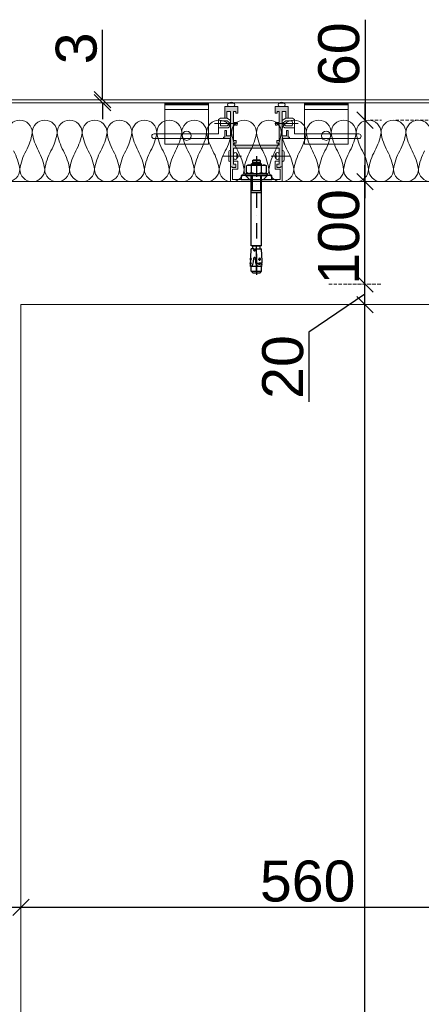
# Model space of a CAD drawing. Header units: millimetres. Extents: x 3652085 to 3778338, y -303702 to -273644.
# Tile 159 of 256: x 3679117 to 3679509, y -276081 to -275120. Entities that reach past the tile are written whole.
import ezdxf

# ---------------------------------------------------------------- set-up
doc = ezdxf.new("R2010")
doc.units = ezdxf.units.MM
doc.header["$PDMODE"] = 34
doc.linetypes.add('HIDDEN2', pattern=[4.7625, 3.175, -1.5875])
doc.layers.add('!!!! QVABIS FARTI', color=7, linetype='Continuous')
for name, color, linetype, lineweight in [('DETAIL    (HAUSART)', 110, 'Continuous', 5), ('DIM-03    (HAUSART)', 111, 'Continuous', 5), ('INSULATION (HAUSEART)', 31, 'Continuous', 15), ('SLAB    (HAUSART)', 8, 'Continuous', 20)]:
    doc.layers.add(name, color=color, linetype=linetype, lineweight=lineweight)
doc.styles.add('1-20 Eng HA', font='arial.ttf', dxfattribs={"height": 40})
doc.dimstyles.new('1-20 Eng HA', dxfattribs={"dimtxt": 40, "dimasz": 16, "dimexe": 16, "dimexo": 5, "dimgap": 5, "dimtad": 1, "dimdec": 0, "dimlfac": -1, "dimzin": 0, "dimdsep": 46, "dimtxsty": '1-20 Eng HA', "dimblk": 'OBLIQUE', "dimcen": 0.09, "dimdle": 16, "dimclrd": 256, "dimclre": 256, "dimclrt": 256, "dimadec": 0, "dimazin": 0, "dimtfac": 1, "dimtdec": 0, "dimtofl": 0, "dimtmove": 0, "dimatfit": 3, "dimldrblk": 'OBLIQUE', "dimfxl": 1, "dimtolj": 1, "dimtzin": 0, "dimlwe": 0, "dimarcsym": 0})

# ---------------------------------------------------------------- blocks, each defined once
blk = doc.blocks.new('_Oblique')
at = {"color": 0, "linetype": 'ByBlock', "lineweight": -2}
blk.add_line((-0.5, -0.5), (0.5, 0.5), dxfattribs=at)
blk = doc.blocks.new('*D209')
at = {"layer": 'Defpoints', "color": 0, "lineweight": 0, "transparency": 16777216}
for p in [(3679422.8, -275397.99), (3679454.38, -275397.99), (3679436.15, -276997.99)]:
    blk.add_point(p, dxfattribs=at)
at = {"layer": 'DIM-03    (HAUSART)', "lineweight": -2, "transparency": 16777216}
blk.add_line((3679454.38, -277013.99), (3679454.38, -275381.99), dxfattribs=at)
at = {"layer": 'DIM-03    (HAUSART)', "linetype": 'HIDDEN2', "lineweight": 0, "transparency": 16777216}
for p, q in [((3679427.8, -275397.99), (3679470.38, -275397.99)), ((3679441.15, -276997.99), (3679470.38, -276997.99))]:
    blk.add_line(p, q, dxfattribs=at)
at = {"layer": 'DIM-03    (HAUSART)', "lineweight": -2, "transparency": 16777216, "xscale": 16, "yscale": 16, "zscale": 16}
for p, rotation in [((3679454.38, -275397.99), 90), ((3679454.38, -276997.99), 270)]:
    blk.add_blockref('_Oblique', p, dxfattribs=dict(at, rotation=rotation))
at = {"layer": 'DIM-03    (HAUSART)', "transparency": 16777216, "insert": (3679428.96, -276197.99), "char_height": 40, "attachment_point": 5, "rotation": 90, "style": '1-20 Eng HA'}
blk.add_mtext('\\A1;1600', dxfattribs=at)
blk = doc.blocks.new('*D210')
at = {"layer": 'Defpoints', "color": 0, "lineweight": 0, "transparency": 16777216}
for p in [(3679414.1, -275377.98), (3679454.38, -275377.98), (3679422.8, -275397.98)]:
    blk.add_point(p, dxfattribs=at)
at = {"layer": 'DIM-03    (HAUSART)', "lineweight": -2, "transparency": 16777216}
for p, q in [((3679454.38, -275413.98), (3679454.38, -275361.98)), ((3679454.38, -275387.98), (3679399.71, -275425.01)), ((3679399.71, -275425.01), (3679399.71, -275492.86))]:
    blk.add_line(p, q, dxfattribs=at)
at = {"layer": 'DIM-03    (HAUSART)', "linetype": 'HIDDEN2', "lineweight": 0, "transparency": 16777216}
for p, q in [((3679419.1, -275377.98), (3679470.38, -275377.98)), ((3679427.8, -275397.98), (3679470.38, -275397.98))]:
    blk.add_line(p, q, dxfattribs=at)
at = {"layer": 'DIM-03    (HAUSART)', "lineweight": -2, "transparency": 16777216, "xscale": 16, "yscale": 16, "zscale": 16}
for p, rotation in [((3679454.38, -275377.98), 90), ((3679454.38, -275397.98), 270)]:
    blk.add_blockref('_Oblique', p, dxfattribs=dict(at, rotation=rotation))
at = {"layer": 'DIM-03    (HAUSART)', "transparency": 16777216, "insert": (3679374.28, -275458.93), "char_height": 40, "attachment_point": 5, "rotation": 90, "style": '1-20 Eng HA'}
blk.add_mtext('\\A1;20', dxfattribs=at)
blk = doc.blocks.new('*D217')
at = {"layer": 'Defpoints', "color": 0, "lineweight": 0, "transparency": 16777216}
for p in [(3679118.45, -275947.99), (3679678.44, -275947.99), (3679118.45, -275986.34)]:
    blk.add_point(p, dxfattribs=at)
at = {"layer": 'DIM-03    (HAUSART)', "linetype": 'HIDDEN2', "lineweight": 0, "transparency": 16777216}
for p, q in [((3679118.45, -275952.99), (3679118.45, -276002.34)), ((3679678.44, -275952.99), (3679678.44, -276002.34))]:
    blk.add_line(p, q, dxfattribs=at)
at = {"layer": 'DIM-03    (HAUSART)', "lineweight": -2, "transparency": 16777216}
blk.add_line((3679694.44, -275986.34), (3679102.45, -275986.34), dxfattribs=at)
at = {"layer": 'DIM-03    (HAUSART)', "lineweight": -2, "transparency": 16777216, "xscale": 16, "yscale": 16, "zscale": 16, "rotation": 180}
blk.add_blockref('_Oblique', (3679118.45, -275986.34), dxfattribs=at)
at = {"layer": 'DIM-03    (HAUSART)', "lineweight": -2, "transparency": 16777216, "xscale": 16, "yscale": 16, "zscale": 16}
blk.add_blockref('_Oblique', (3679678.44, -275986.34), dxfattribs=at)
at = {"layer": 'DIM-03    (HAUSART)', "transparency": 16777216, "insert": (3679398.45, -275960.92), "char_height": 40, "attachment_point": 5, "style": '1-20 Eng HA'}
blk.add_mtext('\\A1;560', dxfattribs=at)
blk = doc.blocks.new('*D218')
at = {"layer": 'Defpoints', "color": 0, "lineweight": 0, "transparency": 16777216}
for p in [(3679454.38, -275217.99), (3679454.45, -275217.99), (3679432.7, -275277.99)]:
    blk.add_point(p, dxfattribs=at)
at = {"layer": 'DIM-03    (HAUSART)', "lineweight": -2, "transparency": 16777216}
for p, q in [((3679454.45, -275119.91), (3679454.45, -275217.99)), ((3679454.45, -275293.99), (3679454.45, -275201.99))]:
    blk.add_line(p, q, dxfattribs=at)
at = {"layer": 'DIM-03    (HAUSART)', "linetype": 'HIDDEN2', "lineweight": 0, "transparency": 16777216}
for p, q in [((3679459.38, -275217.99), (3679470.45, -275217.99)), ((3679437.7, -275277.99), (3679470.45, -275277.99))]:
    blk.add_line(p, q, dxfattribs=at)
at = {"layer": 'DIM-03    (HAUSART)', "lineweight": -2, "transparency": 16777216, "xscale": 16, "yscale": 16, "zscale": 16}
for p, rotation in [((3679454.45, -275217.99), 90), ((3679454.45, -275277.99), 270)]:
    blk.add_blockref('_Oblique', p, dxfattribs=dict(at, rotation=rotation))
at = {"layer": 'DIM-03    (HAUSART)', "transparency": 16777216, "insert": (3679429.02, -275153.6), "char_height": 40, "attachment_point": 5, "rotation": 90, "style": '1-20 Eng HA'}
blk.add_mtext('\\A1;60', dxfattribs=at)
blk = doc.blocks.new('*D219')
at = {"layer": 'Defpoints', "color": 0, "lineweight": 0, "transparency": 16777216}
for p in [(3679198.09, -275197.99), (3679218.54, -275197.99), (3679218.54, -275200.99)]:
    blk.add_point(p, dxfattribs=at)
at = {"layer": 'DIM-03    (HAUSART)', "lineweight": -2, "transparency": 16777216}
for p, q in [((3679198.09, -275197.99), (3679198.09, -275129.8)), ((3679198.09, -275200.99), (3679198.09, -275216.99))]:
    blk.add_line(p, q, dxfattribs=at)
at = {"layer": 'DIM-03    (HAUSART)', "linetype": 'HIDDEN2', "lineweight": 0, "transparency": 16777216}
for p, q in [((3679213.54, -275197.99), (3679182.09, -275197.99)), ((3679213.54, -275200.99), (3679182.09, -275200.99))]:
    blk.add_line(p, q, dxfattribs=at)
at = {"layer": 'DIM-03    (HAUSART)', "lineweight": -2, "transparency": 16777216, "xscale": 16, "yscale": 16, "zscale": 16}
for p, rotation in [((3679198.09, -275197.99), 270), ((3679198.09, -275200.99), 90)]:
    blk.add_blockref('_Oblique', p, dxfattribs=dict(at, rotation=rotation))
at = {"layer": 'DIM-03    (HAUSART)', "transparency": 16777216, "insert": (3679172.65, -275147.9), "char_height": 40, "attachment_point": 5, "rotation": 90, "style": '1-20 Eng HA'}
blk.add_mtext('\\A1;3', dxfattribs=at)
blk = doc.blocks.new('*D220')
at = {"layer": 'Defpoints', "color": 0, "lineweight": 0, "transparency": 16777216}
for p in [(3679454.32, -275277.99), (3679454.38, -275277.99), (3679432.64, -275377.98)]:
    blk.add_point(p, dxfattribs=at)
at = {"layer": 'DIM-03    (HAUSART)', "lineweight": -2, "transparency": 16777216}
blk.add_line((3679454.38, -275393.98), (3679454.38, -275261.99), dxfattribs=at)
at = {"layer": 'DIM-03    (HAUSART)', "linetype": 'HIDDEN2', "lineweight": 0, "transparency": 16777216}
for p, q in [((3679459.32, -275277.99), (3679470.38, -275277.99)), ((3679437.64, -275377.98), (3679470.38, -275377.98))]:
    blk.add_line(p, q, dxfattribs=at)
at = {"layer": 'DIM-03    (HAUSART)', "lineweight": -2, "transparency": 16777216, "xscale": 16, "yscale": 16, "zscale": 16}
for p, rotation in [((3679454.38, -275277.99), 90), ((3679454.38, -275377.98), 270)]:
    blk.add_blockref('_Oblique', p, dxfattribs=dict(at, rotation=rotation))
at = {"layer": 'DIM-03    (HAUSART)', "transparency": 16777216, "insert": (3679428.96, -275331.94), "char_height": 40, "attachment_point": 5, "rotation": 90, "style": '1-20 Eng HA'}
blk.add_mtext('\\A1;100', dxfattribs=at)
blk = doc.blocks.new('Dubel_2')
for p, q in [((-14, 8.5), (-13.25, 9.8)), ((-13.25, 9.8), (-13.65, 9.05)), ((-6.75, 9.8), (-13.25, 9.8)), ((-6.35, 9.05), (-6.75, 9.8)), ((-6, 8.5), (-6.75, 9.8)), ((-4, 10.5), (-6, 10.5)), ((-6, -10.5), (-6, 10.5)), ((0, 15), (-4, 15)), ((-4, 15), (-4, -15)), ((-4, -10.5), (-4, 10.5)), ((0, -15), (0, 15)), ((-22.89, 0), (-2.5, 0)), ((-18.94, 3.2), (-18.44, 3.7)), ((-18.94, 3.2), (-18.94, -3.2)), ((-18.44, -3.7), (-18.44, 3.7)), ((-18.44, 3.7), (-16.34, 3.7)), ((-15, 5), (-16.34, 3.6)), ((-16.34, 3.6), (-16.34, -3.6)), ((-15.89, 4.1), (-14, 4.1)), ((-14, 5), (-15, 5)), ((-15, 5), (-15, -5)), ((-14, -8.5), (-14, 8.5)), ((-13.9, 8.25), (-14, 7.35)), ((-14, 7.35), (-13.9, 6.5)), ((-13.7, 3), (-13.95, 1)), ((-13.95, 1), (-13.95, -1)), ((-13.65, 9.05), (-13.9, 8.25)), ((-13.9, 6.5), (-13.65, 5.65)), ((-13.25, 4.9), (-13.7, 3)), ((-13.65, 5.65), (-13.25, 4.9)), ((-6.75, 4.9), (-13.25, 4.9)), ((-6.75, 4.9), (-6.35, 5.65)), ((-6.25, 3), (-6.75, 4.9)), ((-6.1, 8.25), (-6.35, 9.05)), ((-6.35, 5.65), (-6.1, 6.5)), ((-6, 1), (-6.25, 3)), ((-6, 7.35), (-6.1, 8.25)), ((-6.1, 6.5), (-6, 7.35)), ((-6, -1), (-6, 1)), ((64.83, 5), (-4, 5)), ((-4, 4.1), (11.05, 4.1)), ((5, 0), (5, 0)), ((11.05, 5), (11.05, -5)), ((12.5, 0), (27.49, 0)), ((13.05, 5), (13.05, -5)), ((34.99, 0), (34.99, 0)), ((42.49, 0), (57.48, 0)), ((60.98, 5.25), (60.98, 5.25)), ((64.83, 5), (64.83, -5)), ((64.83, 4), (64.93, 3.7)), ((64.83, -4), (64.83, 4)), ((64.93, 3.7), (65.18, 3.6)), ((89.97, 0), (64.98, 0)), ((64.98, 0), (64.98, 0)), ((67.53, 3.6), (65.18, 3.6)), ((79.67, 5.6), (67.53, 4.95)), ((67.53, -1.3), (67.53, 4.95)), ((72.48, 0), (92.92, 0)), ((79.17, 3.25), (76.47, 3.1)), ((77.22, 3.8), (76.87, 3.1)), ((76.87, 3.1), (77.62, 2.35)), ((78.12, 3.95), (77.22, 3.8)), ((77.62, 2.35), (78.62, 2.75)), ((77.87, 1.8), (77.72, 4.4)), ((78.72, 3.45), (78.12, 3.95)), ((78.62, 2.75), (78.72, 3.45)), ((81.22, 5.6), (79.67, 5.6)), ((82.77, 5.35), (81.22, 5.6)), ((81.82, 4.5), (81.77, 2.8)), ((81.77, 2.8), (82.02, 1.15)), ((82.32, 4.05), (81.82, 4.5)), ((82.02, 1.15), (81.82, 4.5)), ((82.02, 1.15), (82.47, 1.6)), ((82.67, 3.5), (82.32, 4.05)), ((82.47, 1.6), (82.72, 2.2)), ((83.87, 0.3), (82.47, -0.2)), ((82.77, 2.85), (82.67, 3.5)), ((82.72, 2.2), (82.77, 2.85)), ((82.77, 5.35), (83.62, 5.05)), ((83.62, 5.05), (84.37, 4.45)), ((84.67, 1.2), (83.87, 0.3)), ((84.02, 4.8), (85.02, 5)), ((84.37, 4.45), (84.82, 3.6)), ((84.97, 2.65), (84.67, 1.2)), ((84.82, 3.6), (84.97, 2.65)), ((89.52, 5), (85.02, 5)), ((85.02, 5), (85.02, -5)), ((91.02, 3.5), (89.52, 5)), ((89.52, -5), (89.52, 5)), ((91.02, -3.5), (91.02, 3.5)), ((92.92, 0), (92.92, 0)), ((-18.44, -3.7), (-18.94, -3.2)), ((-18.44, -3.7), (-16.34, -3.7)), ((-15, -5), (-16.34, -3.6)), ((-15.89, -4.1), (-14, -4.1)), ((-14, -5), (-15, -5)), ((-13.9, -6.5), (-14, -7.35)), ((-14, -7.35), (-13.9, -8.2)), ((-14, -8.5), (-13.25, -9.8)), ((-13.95, -1), (-13.7, -2.95)), ((-13.65, -5.65), (-13.9, -6.5)), ((-13.9, -8.2), (-13.65, -9.05)), ((-13.7, -2.95), (-13.25, -4.9)), ((-13.25, -4.9), (-13.65, -5.65)), ((-13.65, -9.05), (-13.25, -9.8)), ((-6.75, -4.9), (-13.25, -4.9)), ((-6.75, -4.9), (-6.25, -2.95)), ((-6.35, -5.65), (-6.75, -4.9)), ((-6, -8.5), (-6.75, -9.8)), ((-6.75, -9.8), (-6.35, -9.05)), ((-6.1, -6.5), (-6.35, -5.65)), ((-6.35, -9.05), (-6.1, -8.2)), ((-6.25, -2.95), (-6, -1)), ((-6, -7.35), (-6.1, -6.5)), ((-6.1, -8.2), (-6, -7.35)), ((-4, -4.1), (11.05, -4.1)), ((64.83, -5), (-4, -5)), ((13, -5), (13.05, -5)), ((64.93, -3.7), (64.83, -4)), ((65.18, -3.6), (64.93, -3.7)), ((67.53, -3.6), (65.18, -3.6)), ((69.23, -1.2), (67.53, -1.3)), ((69.23, -2.4), (67.53, -2.3)), ((67.53, -2.3), (67.53, -5.05)), ((76.57, -5.45), (67.53, -5.05)), ((69.53, -1.35), (69.23, -1.2)), ((69.23, -2.4), (69.53, -2.25)), ((69.73, -1.65), (69.53, -1.35)), ((69.53, -2.25), (69.73, -1.95)), ((69.73, -1.95), (69.73, -1.65)), ((76.17, -1.55), (76.12, -1.9)), ((76.12, -1.9), (76.22, -2.25)), ((76.32, -1.2), (76.17, -1.55)), ((76.22, -2.25), (76.47, -2.55)), ((76.62, -1), (76.32, -1.2)), ((76.47, -2.55), (76.77, -2.7)), ((76.62, -5.5), (76.57, -5.45)), ((76.97, -0.9), (76.62, -1)), ((76.67, -5.55), (76.62, -5.5)), ((77.67, -5.45), (76.67, -5.45)), ((76.67, -5.55), (76.72, -5.9)), ((78.62, -5.65), (76.72, -5.9)), ((80.52, -2.9), (76.77, -2.7)), ((80.77, -0.7), (76.97, -0.9)), ((77.72, -4.55), (77.67, -6.25)), ((78.62, -5.55), (77.67, -5.45)), ((78.72, -5.55), (78.62, -5.65)), ((81.62, -5.7), (78.72, -5.55)), ((81.67, -3.3), (80.52, -2.9)), ((81.62, -0.45), (80.77, -0.7)), ((82.47, -0.2), (81.62, -0.45)), ((81.82, -4.95), (81.62, -5.7)), ((81.62, -5.7), (81.72, -6.2)), ((82.87, -3.65), (81.67, -3.3)), ((81.82, -4.95), (81.72, -6.2)), ((82.62, -5.75), (81.72, -6.2)), ((82.62, -5.75), (81.82, -4.95)), ((84.77, -5.85), (82.62, -5.75)), ((84.02, -4.15), (82.87, -3.65)), ((84.82, -5.05), (84.02, -4.15)), ((84.82, -5.05), (84.77, -5.85)), ((84.82, -4.95), (85.02, -5)), ((89.52, -5), (85.02, -5)), ((89.52, -5), (91.02, -3.5)), ((-6.75, -9.8), (-13.25, -9.8)), ((-4, -10.5), (-6, -10.5)), ((-4, -15), (0, -15))]:
    blk.add_line(p, q)
blk = doc.blocks.new('*D278')
at = {"layer": 'Defpoints', "color": 0, "lineweight": 0, "transparency": 16777216}
for p in [(3679479.41, -275217.98, -0.56), (3679531.33, -275217.98), (3679496.2, -275277.99, -0.56)]:
    blk.add_point(p, dxfattribs=at)
at = {"layer": 'DIM-03    (HAUSART)', "lineweight": -2, "transparency": 16777216}
for p, q in [((3679616.09, -275222.55), (3679616.09, -275155.17)), ((3679531.33, -275293.99), (3679531.33, -275201.98)), ((3679531.33, -275247.98), (3679616.09, -275222.55))]:
    blk.add_line(p, q, dxfattribs=at)
at = {"layer": 'DIM-03    (HAUSART)', "linetype": 'HIDDEN2', "lineweight": 0, "transparency": 16777216}
for p, q in [((3679484.41, -275217.98), (3679547.33, -275217.98)), ((3679501.2, -275277.99), (3679547.33, -275277.99))]:
    blk.add_line(p, q, dxfattribs=at)
at = {"layer": 'DIM-03    (HAUSART)', "lineweight": -2, "transparency": 16777216, "xscale": 16, "yscale": 16, "zscale": 16}
for p, rotation in [((3679531.33, -275217.98), 90), ((3679531.33, -275277.99), 270)]:
    blk.add_blockref('_Oblique', p, dxfattribs=dict(at, rotation=rotation))
at = {"layer": 'DIM-03    (HAUSART)', "transparency": 16777216, "insert": (3679590.67, -275188.86), "char_height": 40, "attachment_point": 5, "rotation": 90, "style": '1-20 Eng HA'}
blk.add_mtext('\\A1;60', dxfattribs=at)

msp = doc.modelspace()

# ---------------------------------------------------------------- hatches: boundary and pattern name
at = {"layer": 'DETAIL    (HAUSART)'}
h = msp.add_hatch(dxfattribs=at)
h.set_pattern_fill('ANSI38', color=0, scale=0.1, angle=270)
h.set_pattern_definition([(315, (8577655.27182, 27222493.51055), (0.2245064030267, 0.2245064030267), []), (45, (8577655.27182, 27222493.51055), (0.2245064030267, 0.6735192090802), [0.79375, -0.47625])])
h.paths.add_polyline_path([(3679301.5, -275201), (3679301.5, -275203), (3679258.93, -275203), (3679258.93, -275201)])
h = msp.add_hatch(color=0, dxfattribs=at)
h.set_gradient(color1=(51, 51, 51), color2=(0, 0, 0), one_color=1, name='HEMISPHERICAL')
h.paths.add_polyline_path([(3679323.14, -275263.65), (3679324.83, -275263.65), (3679324.83, -275264.1), (3679328.39, -275264.1), (3679328.39, -275260.78), (3679326.18, -275260.78), (3679326.18, -275247.96), (3679326.18, -275245.19), (3679370.65, -275245.19), (3679370.65, -275247.96), (3679370.65, -275260.78), (3679368.44, -275260.78), (3679368.44, -275264.1), (3679372, -275264.1), (3679372, -275263.65), (3679373.69, -275263.65), (3679373.69, -275247.96), (3679373.69, -275235.95), (3679380.58, -275235.95), (3679380.58, -275234.44), (3679379.38, -275234.44), (3679379.38, -275228.02), (3679377.73, -275228.02), (3679377.73, -275233.41), (3679373.69, -275233.41), (3679373.69, -275232.95), (3679373.69, -275209.58), (3679377.1, -275209.58), (3679377.1, -275215.94), (3679379.37, -275215.94), (3679379.37, -275204.52), (3679366.67, -275204.52), (3679366.67, -275211.22), (3679368.56, -275211.22), (3679368.56, -275209.53), (3679370.65, -275209.53), (3679370.65, -275220.25), (3679367.17, -275220.25), (3679367.17, -275223.02), (3679368.79, -275223.02), (3679368.79, -275222.1), (3679370.65, -275222.1), (3679370.65, -275232.95), (3679370.65, -275237.9), (3679368.36, -275237.9), (3679368.36, -275240.34), (3679370.65, -275240.34), (3679370.65, -275242.44), (3679326.18, -275242.44), (3679326.18, -275240.34), (3679328.47, -275240.34), (3679328.47, -275237.9), (3679326.18, -275237.9), (3679326.18, -275232.95), (3679326.18, -275222.1), (3679328.04, -275222.1), (3679328.04, -275223.02), (3679329.66, -275223.02), (3679329.66, -275220.25), (3679326.18, -275220.25), (3679326.18, -275209.53), (3679328.27, -275209.53), (3679328.27, -275211.22), (3679330.16, -275211.22), (3679330.16, -275204.52), (3679317.46, -275204.52), (3679317.46, -275215.94), (3679319.63, -275215.94), (3679319.63, -275209.58), (3679323.14, -275209.58), (3679323.14, -275232.95), (3679323.14, -275233.41), (3679319.1, -275233.41), (3679319.1, -275228.02), (3679317.45, -275228.02), (3679317.45, -275234.44), (3679316.25, -275234.44), (3679316.25, -275235.95), (3679323.14, -275235.95), (3679323.14, -275247.96)])
h = msp.add_hatch(dxfattribs=at)
h.set_pattern_fill('ANSI38', color=0, scale=0.1, angle=270)
h.set_pattern_definition([(315, (8577791.6735, 27222493.51055), (0.2245064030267, 0.2245064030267), []), (45, (8577791.6735, 27222493.51055), (0.2245064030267, 0.6735192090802), [0.79375, -0.47625])])
h.paths.add_polyline_path([(3679437.9, -275201), (3679437.9, -275203), (3679395.33, -275203), (3679395.33, -275201)])

# ---------------------------------------------------------------- linework, layer by layer
at = {"layer": '!!!! QVABIS FARTI', "lineweight": 0}
msp.add_line((3678898.45, -275277.99, -0.54), (3679598.45, -275277.99, -0.54), dxfattribs=at)
at = {"color": 0, "linetype": 'Continuous', "lineweight": 0, "elevation": -0.54}
msp.add_lwpolyline([(3678818.45, -275197.99), (3678818.45, -275200.99), (3679878.45, -275200.99), (3679878.45, -275197.99), (3678818.45, -275197.99)], close=True, dxfattribs=at)
at = {"layer": 'DETAIL    (HAUSART)', "color": 0}
for p, q in [((3679355.45, -275197.99, -0.54), (3679305.45, -275197.99, -0.54)), ((3679258.93, -275207.64, -0.54), (3679301.5, -275207.64, -0.54)), ((3679437.9, -275207.64, -0.54), (3679395.33, -275207.64, -0.54)), ((3679330.39, -275221.15, -0.54), (3679307.58, -275221.15, -0.54)), ((3679366.44, -275221.15, -0.54), (3679389.25, -275221.15, -0.54)), ((3679301.5, -275231.39, -0.54), (3679258.93, -275231.39, -0.54)), ((3679301.84, -275231.39, -0.54), (3679259.27, -275231.39, -0.54)), ((3679311.42, -275231.39, -0.54), (3679311.42, -275225.45, -0.54)), ((3679385.42, -275231.39, -0.54), (3679385.42, -275225.45, -0.54)), ((3679395.33, -275231.39, -0.54), (3679437.9, -275231.39, -0.54)), ((3679301.5, -275235.95, -0.54), (3679258.93, -275235.95, -0.54)), ((3679301.84, -275235.95, -0.54), (3679259.27, -275235.95, -0.54)), ((3679395.33, -275235.95, -0.54), (3679437.9, -275235.95, -0.54)), ((3679315.66, -275253.02, -0.54), (3679333.89, -275253.02, -0.54)), ((3679321.41, -275257.01, -0.54), (3679321.41, -275249.05, -0.54)), ((3679381.17, -275253.02, -0.54), (3679362.94, -275253.02, -0.54)), ((3679375.42, -275257.01, -0.54), (3679375.42, -275249.05, -0.54)), ((3679371.74, -275265.87, -0.54), (3679371.74, -275275.9, -0.54))]:
    msp.add_line(p, q, dxfattribs=at)
at = {"layer": 'DETAIL    (HAUSART)', "color": 0, "elevation": -0.54}
for points in [[(3679301.5, -275203), (3679258.93, -275203), (3679258.93, -275201), (3679301.5, -275201)], [(3679258.93, -275241.54), (3679301.5, -275241.54), (3679301.5, -275203), (3679258.93, -275203)], [(3679323.14, -275263.65), (3679324.83, -275263.65), (3679324.83, -275264.1), (3679328.39, -275264.1), (3679328.39, -275260.78), (3679326.18, -275260.78), (3679326.18, -275247.96), (3679326.18, -275245.19), (3679370.65, -275245.19), (3679370.65, -275247.96), (3679370.65, -275260.78), (3679368.44, -275260.78), (3679368.44, -275264.1), (3679372, -275264.1), (3679372, -275263.65), (3679373.69, -275263.65), (3679373.69, -275247.96), (3679373.69, -275235.95), (3679380.58, -275235.95), (3679380.58, -275234.44), (3679379.38, -275234.44), (3679379.38, -275228.02), (3679377.73, -275228.02), (3679377.73, -275233.41), (3679373.69, -275233.41), (3679373.69, -275232.95), (3679373.69, -275209.58), (3679377.1, -275209.58), (3679377.1, -275215.94), (3679379.37, -275215.94), (3679379.37, -275204.52), (3679366.67, -275204.52), (3679366.67, -275211.22), (3679368.56, -275211.22), (3679368.56, -275209.53), (3679370.65, -275209.53), (3679370.65, -275220.25), (3679367.17, -275220.25), (3679367.17, -275223.02), (3679368.79, -275223.02), (3679368.79, -275222.1), (3679370.65, -275222.1), (3679370.65, -275232.95), (3679370.65, -275237.9), (3679368.36, -275237.9), (3679368.36, -275240.34), (3679370.65, -275240.34), (3679370.65, -275242.44), (3679326.18, -275242.44), (3679326.18, -275240.34), (3679328.47, -275240.34), (3679328.47, -275237.9), (3679326.18, -275237.9), (3679326.18, -275232.95), (3679326.18, -275222.1), (3679328.04, -275222.1), (3679328.04, -275223.02), (3679329.66, -275223.02), (3679329.66, -275220.25), (3679326.18, -275220.25), (3679326.18, -275209.53), (3679328.27, -275209.53), (3679328.27, -275211.22), (3679330.16, -275211.22), (3679330.16, -275204.52), (3679317.46, -275204.52), (3679317.46, -275215.94), (3679319.63, -275215.94), (3679319.63, -275209.58), (3679323.14, -275209.58), (3679323.14, -275232.95), (3679323.14, -275233.41), (3679319.1, -275233.41), (3679319.1, -275228.02), (3679317.45, -275228.02), (3679317.45, -275234.44), (3679316.25, -275234.44), (3679316.25, -275235.95), (3679323.14, -275235.95), (3679323.14, -275247.96), (3679323.14, -275263.65)], [(3679437.9, -275203), (3679395.33, -275203), (3679395.33, -275201), (3679437.9, -275201)], [(3679437.9, -275241.54), (3679395.33, -275241.54), (3679395.33, -275203), (3679437.9, -275203)]]:
    msp.add_lwpolyline(points, close=True, dxfattribs=at)
for points in [[(3679321.43, -275204.52), (3679326.19, -275204.52, 0.633904), (3679326.19, -275201.3, -0.093271), (3679321.43, -275201.3, 0.698074), (3679321.43, -275204.52), (3679326.19, -275204.52)], [(3679370.64, -275204.52), (3679375.41, -275204.52, 0.633904), (3679375.41, -275201.3, -0.093271), (3679370.64, -275201.3, 0.698074), (3679370.64, -275204.52), (3679375.41, -275204.52)], [(3679326.18, -275255.33), (3679326.18, -275250.56, -0.633904), (3679329.41, -275250.56, 0.093271), (3679329.41, -275255.33, -0.698074), (3679326.18, -275255.33), (3679326.18, -275250.56)], [(3679326.18, -275255.33), (3679326.18, -275250.56, -0.633904), (3679329.41, -275250.56, 0.093271), (3679329.41, -275255.33, -0.698074), (3679326.18, -275255.33), (3679326.18, -275250.56)], [(3679370.65, -275255.33), (3679370.65, -275250.56, 0.633904), (3679367.42, -275250.56, -0.093271), (3679367.42, -275255.33, 0.698074), (3679370.65, -275255.33), (3679370.65, -275250.56)]]:
    msp.add_lwpolyline(points, format="xyb", close=True, dxfattribs=at)
for points in [[(3679311.42, -275225.45), (3679311.42, -275225.45), (3679311.42, -275217.34), (3679313.21, -275215.94), (3679317.46, -275215.94), (3679317.46, -275215.94), (3679317.46, -275215.94)], [(3679311.42, -275225.45), (3679320.72, -275225.45), (3679323.14, -275223.59), (3679323.14, -275220.25), (3679323.14, -275218.18), (3679319.73, -275215.94)], [(3679313.26, -275221.15), (3679313.41, -275218.79), (3679319.79, -275218.79), (3679323.14, -275221.08)], [(3679313.26, -275221.15), (3679313.41, -275223.51), (3679319.79, -275223.51), (3679323.14, -275221.21)], [(3679385.42, -275225.45), (3679376.11, -275225.45), (3679373.69, -275223.59), (3679373.69, -275220.25), (3679373.69, -275218.18), (3679377.1, -275215.94)], [(3679383.57, -275221.15), (3679383.42, -275218.79), (3679377.05, -275218.79), (3679373.69, -275221.08)], [(3679383.57, -275221.15), (3679383.42, -275223.51), (3679377.05, -275223.51), (3679373.69, -275221.21)], [(3679385.42, -275225.45), (3679385.42, -275225.45), (3679385.42, -275217.34), (3679383.63, -275215.94), (3679379.37, -275215.94), (3679379.37, -275215.94), (3679379.37, -275215.94)], [(3679301.5, -275231.39), (3679311.42, -275231.39)], [(3679395.33, -275231.39), (3679385.42, -275231.39)], [(3679323.04, -275235.95), (3679315.56, -275235.95), (3679301.4, -275235.95)], [(3679380.58, -275235.95), (3679381.17, -275235.95), (3679395.33, -275235.95)], [(3679370.65, -275260.2), (3679370.65, -275260.78), (3679368.44, -275260.78), (3679368.44, -275264.1), (3679372, -275264.1), (3679372, -275263.65), (3679373.69, -275263.65), (3679373.69, -275246.15)], [(3679373.69, -275277.99), (3679323.14, -275277.99), (3679323.14, -275263.65), (3679324.83, -275263.65), (3679324.83, -275264.1), (3679328.39, -275264.1), (3679328.39, -275260.78), (3679326.18, -275260.78), (3679326.18, -275258.15), (3679330.17, -275258.15), (3679330.17, -275265.87), (3679325.09, -275265.87), (3679325.09, -275275.9), (3679371.74, -275275.9), (3679371.74, -275265.87), (3679366.66, -275265.87), (3679366.66, -275258.15), (3679370.65, -275258.15), (3679370.65, -275260.78), (3679368.44, -275260.78), (3679368.44, -275264.1), (3679372, -275264.1), (3679372, -275263.65), (3679373.69, -275263.65), (3679373.69, -275277.99)]]:
    msp.add_lwpolyline(points, dxfattribs=at)
for points in [[(3679258.93, -275235.95), (3679248.47, -275235.95, -1), (3679248.47, -275231.39), (3679258.93, -275231.39)], [(3679437.9, -275235.95), (3679448.36, -275235.95, 1), (3679448.36, -275231.39), (3679437.9, -275231.39)]]:
    msp.add_lwpolyline(points, format="xyb", dxfattribs=at)
at = {"layer": 'DETAIL    (HAUSART)', "color": 0}
for centre in [(3679280.34, -275233.26, -0.54), (3679416.49, -275233.26, -0.54)]:
    msp.add_circle(centre, 4.41, dxfattribs=at)
for centre, radius, start, end in [((3679323.81, -275203.11, -0.54), 2.79, 39.35829, 140.64171), ((3679373.02, -275203.11, -0.54), 2.79, 39.35829, 140.64171), ((3679322.68, -275248.98, -0.54), 1.27, 68.48872, 183.35923), ((3679342.07, -275252.95, -0.54), 12.89, 169.34277, 190.65723), ((3679342.07, -275252.95, -0.54), 12.89, 169.34277, 190.65723), ((3679327.6, -275252.95, -0.54), 2.79, 309.35829, 50.64171), ((3679327.6, -275252.95, -0.54), 2.79, 309.35829, 50.64171), ((3679369.24, -275252.95, -0.54), 2.79, 129.35829, 230.64171), ((3679354.76, -275252.95, -0.54), 12.89, 349.34277, 10.65723), ((3679374.15, -275248.98, -0.54), 1.27, 356.64077, 111.51128), ((3679322.68, -275257.09, -0.54), 1.27, 176.64077, 291.51128), ((3679327.8, -275254.74, -0.54), 1.72, 200.17338, 339.82662), ((3679327.8, -275254.74, -0.54), 1.72, 200.17338, 339.82662), ((3679369.03, -275254.74, -0.54), 1.72, 200.17338, 339.82662), ((3679374.15, -275257.09, -0.54), 1.27, 248.48872, 3.35923)]:
    msp.add_arc(centre, radius, start, end, dxfattribs=at)
at = {"layer": 'INSULATION (HAUSEART)', "elevation": -0.54}
for points in [[(3679518.72, -275230.15, 1), (3679494.4, -275230.15, 0.086046), (3679500.48, -275247.99, -0.086046), (3679506.56, -275265.83, -1), (3679482.23, -275265.83, -0.086046), (3679488.31, -275247.99, 0.086046), (3679494.4, -275230.15, 1), (3679470.07, -275230.15, 0.086046), (3679476.15, -275247.99, -0.086046), (3679482.23, -275265.83, -1), (3679457.91, -275265.83, -0.086046), (3679463.99, -275247.99, 0.086046), (3679470.07, -275230.15, 1), (3679445.75, -275230.15, 0.086046), (3679451.83, -275247.99, -0.086046), (3679457.91, -275265.83, -1), (3679433.59, -275265.83, -0.086046), (3679439.67, -275247.99, 0.086046), (3679445.75, -275230.15, 1), (3679421.42, -275230.15, 0.086046), (3679427.5, -275247.99, -0.086046), (3679433.59, -275265.83, -1), (3679409.26, -275265.83, -0.086046), (3679415.34, -275247.99, 0.086046), (3679421.42, -275230.15, 1), (3679397.1, -275230.15, 0.086046), (3679403.18, -275247.99, -0.086046), (3679409.26, -275265.83, -1), (3679384.94, -275265.83, -0.086046), (3679391.02, -275247.99, 0.086046), (3679397.1, -275230.15, 1), (3679372.77, -275230.15, 0.086046), (3679378.86, -275247.99, -0.086046), (3679384.94, -275265.83, -1), (3679360.61, -275265.83, -0.086046), (3679366.69, -275247.99, 0.086046), (3679372.77, -275230.15, 1), (3679348.45, -275230.15, 0.086046), (3679354.53, -275247.99, -0.086046), (3679360.61, -275265.83, -1), (3679336.29, -275265.83, -0.086046), (3679342.37, -275247.99, 0.086046), (3679348.45, -275230.15, 1), (3679324.13, -275230.15, 0.086046), (3679330.21, -275247.99, -0.086046), (3679336.29, -275265.83, -1), (3679311.96, -275265.83, -0.086046), (3679318.04, -275247.99, 0.086046), (3679324.13, -275230.15, 1), (3679299.8, -275230.15, 0.086046), (3679305.88, -275247.99, -0.086046), (3679311.96, -275265.83, -1), (3679287.64, -275265.83, -0.086046), (3679293.72, -275247.99, 0.086046), (3679299.8, -275230.15, 1), (3679275.48, -275230.15, 0.086046), (3679281.56, -275247.99, -0.086046), (3679287.64, -275265.83, -1), (3679263.31, -275265.83, -0.086046), (3679269.4, -275247.99, 0.086046), (3679275.48, -275230.15, 1), (3679251.15, -275230.15, 0.086046), (3679257.23, -275247.99, -0.086046), (3679263.31, -275265.83, -1), (3679238.99, -275265.83, -0.086046), (3679245.07, -275247.99, 0.086046), (3679251.15, -275230.15, 1), (3679226.83, -275230.15, 0.086046), (3679232.91, -275247.99, -0.086046), (3679238.99, -275265.83, -1), (3679214.67, -275265.83, -0.086046), (3679220.75, -275247.99, 0.086046), (3679226.83, -275230.15, 1), (3679202.5, -275230.15, 0.086046), (3679208.59, -275247.99, -0.086046), (3679214.67, -275265.83, -1), (3679190.34, -275265.83, -0.086046), (3679196.42, -275247.99, 0.086046), (3679202.5, -275230.15, 1), (3679178.18, -275230.15, 0.086046), (3679184.26, -275247.99, -0.086046), (3679190.34, -275265.83, -1), (3679166.02, -275265.83, -0.086046), (3679172.1, -275247.99, 0.086046), (3679178.18, -275230.15, 1), (3679153.86, -275230.15, 0.086046), (3679159.94, -275247.99, -0.086046), (3679166.02, -275265.83, -1), (3679141.69, -275265.83, -0.086046), (3679147.77, -275247.99, 0.086046), (3679153.86, -275230.15, 1), (3679129.53, -275230.15, 0.086046), (3679135.61, -275247.99, -0.086046), (3679141.69, -275265.83, -1), (3679117.37, -275265.83, -0.086046), (3679123.45, -275247.99, 0.086046), (3679129.53, -275230.15, 1), (3679105.21, -275230.15, 0.086046)], [(3679111.29, -275247.99, -0.086046), (3679117.37, -275265.83, -1), (3679093.04, -275265.83, -0.086046)], [(3679530.88, -275265.83, -1), (3679506.56, -275265.83, -0.086046), (3679512.64, -275247.99, 0.086046)]]:
    msp.add_lwpolyline(points, format="xyb", dxfattribs=at)
at = {"layer": 'SLAB    (HAUSART)', "elevation": -0.54}
msp.add_lwpolyline([(3679678.45, -276757.99), (3679725.47, -276757.99, -0.268913), (3679728.47, -276757.98), (3679728.94, -276757.99, -0.407161), (3679728.45, -276757.49), (3679728.45, -276700.82), (3679728.43, -275947.99), (3679678.44, -275947.99), (3679678.46, -275397.99), (3679118.45, -275397.99), (3679118.45, -276997.99), (3679678.45, -276997.99), (3679678.45, -276757.99)], format="xyb", close=True, dxfattribs=at)

# ---------------------------------------------------------------- block references
at = {"lineweight": 0, "rotation": 270}
msp.add_blockref('Dubel_2', (3679348.42, -275275.9, -0.54), dxfattribs=at)

# ---------------------------------------------------------------- dimensions: what is measured, and where the dimension line sits
at = {"layer": 'DIM-03    (HAUSART)'}
for base, p1, p2, angle, picture, middle in [((3679454.45, -275217.99, -0.54), (3679432.7, -275277.99, -0.54), (3679454.38, -275217.99, -0.54), 270, '*D218', (3679445.12, -275153.6, -0.54)), ((3679454.38, -275277.99, -0.54), (3679432.64, -275377.98, -0.54), (3679454.32, -275277.99, -0.54), 270, '*D220', (3679454.38, -275331.94, -0.54)), ((3679454.38, -275377.98, -0.54), (3679422.8, -275397.98, -0.54), (3679414.1, -275377.98, -0.54), 90, '*D210', (3679399.71, -275430.01, -0.54))]:
    dim = msp.add_linear_dim(base=base, p1=p1, p2=p2, angle=angle, dimstyle='1-20 Eng HA', override={"dimtmove": 1}, dxfattribs=at)
    dim.commit()
    dim.dimension.update_dxf_attribs({"geometry": picture, "text_midpoint": middle, "dimtype": 160})
dim = msp.add_linear_dim(base=(3679198.09, -275197.99, -0.54), p1=(3679218.54, -275200.99, -0.54), p2=(3679218.54, -275197.99, -0.54), angle=270, dimstyle='1-20 Eng HA', dxfattribs=at)
dim.commit()
dim.dimension.update_dxf_attribs({"geometry": '*D219', "text_midpoint": (3679172.65, -275147.9, -0.54)})
for base, p1, p2, picture, middle in [((3679531.33, -275217.98, 0.02), (3679496.2, -275277.99, -0.54), (3679479.41, -275217.98, -0.54), '*D278', (3679590.67, -275217.55, 0.02)), ((3679454.38, -275397.99, -0.54), (3679436.15, -276997.99, -0.54), (3679422.8, -275397.99, -0.54), '*D209', (3679428.96, -276197.99, -0.54))]:
    dim = msp.add_linear_dim(base=base, p1=p1, p2=p2, angle=90, dimstyle='1-20 Eng HA', override={"dimtmove": 1}, dxfattribs=at)
    dim.commit()
    dim.dimension.update_dxf_attribs({"geometry": picture, "text_midpoint": middle})
dim = msp.add_linear_dim(base=(3679118.45, -275986.34, -0.54), p1=(3679678.44, -275947.99, -0.54), p2=(3679118.45, -275947.99, -0.54), dimstyle='1-20 Eng HA', dxfattribs=at)
dim.commit()
dim.dimension.update_dxf_attribs({"geometry": '*D217', "text_midpoint": (3679398.45, -275960.92, -0.54)})

doc.saveas('drawing.dxf')
